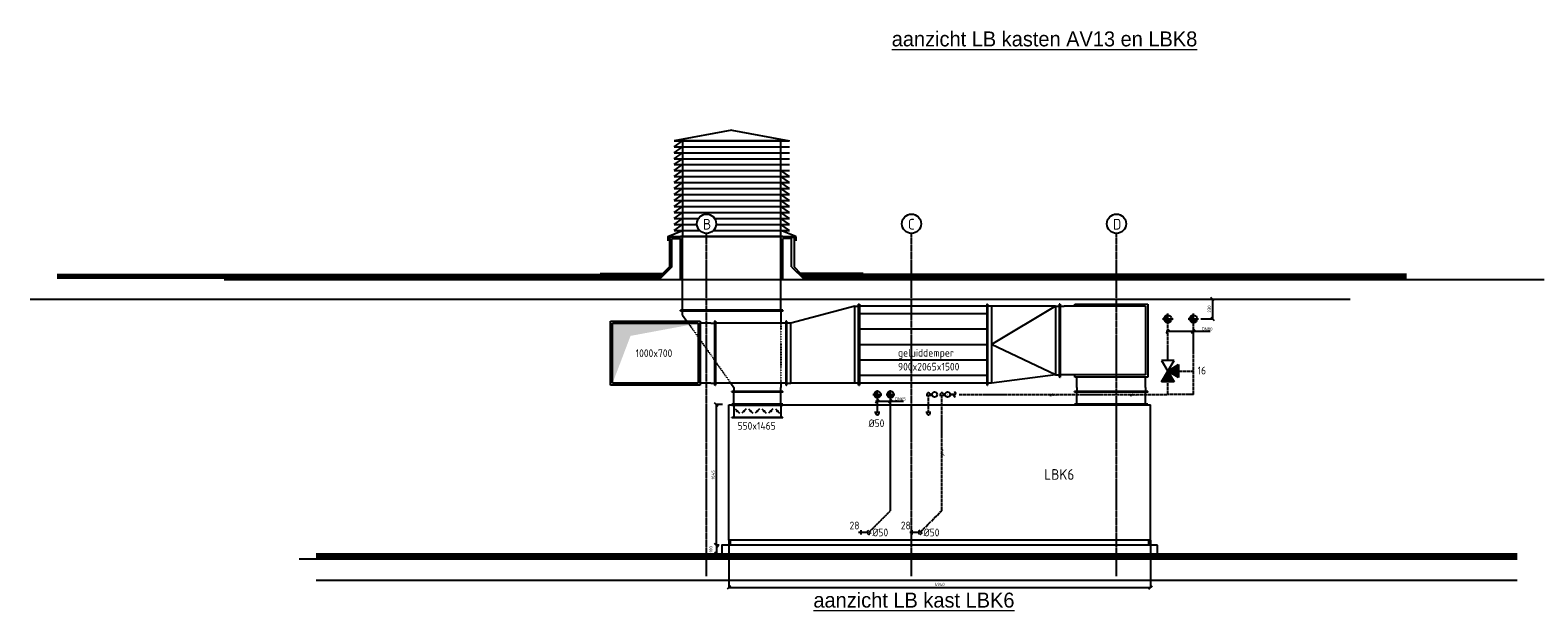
# Model space of a CAD drawing. Header units: millimetres. Extents: x -75 to 108309, y -75 to 76928.
# Tile 21 of 31: x 54260 to 71914, y 57978 to 64742. Entities that reach past the tile are written whole.
import ezdxf
from ezdxf.enums import TextEntityAlignment as Align

# ---------------------------------------------------------------- set-up
doc = ezdxf.new("R2010")
doc.units = ezdxf.units.MM
for name, pattern in [('2322105', [47, 40, -7]), ('2322106', [47, 5, -2, 5, -2, 5, -2, 5, -2, 5, -2, 5, -7]), ('2322107', [2000, 1000, 1000]), ('2322108', [7, 5, -2]), ('CENTER2', [28.575, 19.05, -3.175, 3.175, -3.175]), ('SMALL_DASH', [1.5, 0.5, -1])]:
    doc.linetypes.add(name, pattern=pattern)
for name, color, linetype in [('BL$2----BOUWKUNDIG', 8, 'Continuous'), ('BT$2----BOUWKUNDIG', 7, 'Continuous'), ('WL$1----', 4, 'Continuous'), ('WL5501--', 4, '2322105'), ('WL5501--_D', 4, 'Continuous'), ('WL5501--_HARTLIJN', 1, 'CENTER2'), ('WL5502--', 4, '2322106'), ('WL561---', 4, 'Continuous'), ('WL561---_AANVOER', 1, '2322107'), ('WL561---_AANVOER_D', 1, 'Continuous'), ('WL561---_AANVOER_HARTLIJ', 1, 'CENTER2'), ('WL561---_RETOUR', 5, '2322108'), ('WL561---_RETOUR_D', 5, 'Continuous'), ('WL561---_RETOUR_HARTLIJN', 1, 'CENTER2'), ('WL570---_AANZUIG_D', 3, 'Continuous'), ('WL570---_TOEVOER_D', 3, 'Continuous'), ('WM5501--', 1, 'Continuous'), ('WM5502--', 1, 'Continuous'), ('WM561---_AANVOER', 1, 'Continuous'), ('WM570---', 1, 'Continuous'), ('WM570---_AANZUIG', 1, 'Continuous'), ('WM570---_RETOUR', 1, 'Continuous'), ('WT570---_TOEVOER_D', 7, 'Continuous')]:
    doc.layers.add(name, color=color, linetype=linetype)
doc.layers.add('BL$5----', color=7, linetype='Continuous', lineweight=0)
doc.styles.add('BURO-018', font='BUROFONT', dxfattribs={"height": 1.8})
doc.styles.add('EURO', font='eurr____.ttf', dxfattribs={"height": 90})
doc.styles.add('STABICAD-018', font='ISOCP.SHX', dxfattribs={"height": 36})
doc.styles.add('STABICAD-025', font='ISOCP.SHX', dxfattribs={"height": 50})
doc.dimstyles.new('STABICAD', dxfattribs={"dimscale": 50, "dimtxt": 1.8, "dimasz": 2, "dimexe": 0, "dimexo": 0, "dimgap": 1.5, "dimtad": 0, "dimdec": 0, "dimzin": 0, "dimdsep": 46, "dimtxsty": 'STABICAD-018', "dimblk1": 'OBLIQUE', "dimblk2": 'OBLIQUE', "dimsah": 1, "dimcen": -3, "dimadec": 1, "dimazin": 0, "dimtfac": 1, "dimtdec": 0, "dimtofl": 0, "dimtmove": 2, "dimatfit": 3, "dimfxl": 1, "dimtvp": 1.055556, "dimtolj": 1, "dimtzin": 0, "dimarcsym": 0})

# ---------------------------------------------------------------- blocks, each defined once
blk = doc.blocks.new('*U279')
at = {"color": 0, "linetype": 'Continuous'}
for p, q in [((0, -2450), (0, 2450)), ((0, 2450), (60, 2450)), ((60, -2470), (60, 2470)), ((60, 2470), (1645, 2470)), ((1645, 2470), (1645, -2470)), ((0, -2450), (60, -2450)), ((60, -2470), (1645, -2470))]:
    blk.add_line(p, q, dxfattribs=at)
at = {"layer": 'BL$2----BOUWKUNDIG', "color": 2, "style": 'STABICAD-018'}
for tag, p in [('FREETEXT', (64403, 58712)), ('CODE', (64453, 58712)), ('LABEL', (64453, 58712)), ('POSITIONCODE', (64453, 58712)), ('SECTIONCODE', (64453, 58712))]:
    blk.add_attdef(tag, p, '', height=1.2, dxfattribs=at)
at = {"layer": 'BL$2----BOUWKUNDIG', "color": 1, "style": 'STABICAD-018'}
blk.add_attdef('PRODUCTCODE', (64453, 58712), '', height=1.8, dxfattribs=at)
blk = doc.blocks.new('*U307')
at = {"color": 0, "linetype": 'Continuous'}
for p, q in [((0, 300), (5, 300)), ((0, -300), (0, 300)), ((5, -300), (5, 300)), ((5, 275), (145, 275)), ((150, 300), (145, 300)), ((145, -300), (145, 300)), ((150, -300), (150, 300)), ((0, -300), (5, -300)), ((5, -275), (145, -275)), ((150, -300), (145, -300))]:
    blk.add_line(p, q, dxfattribs=at)
at = {"layer": 'WM570---', "color": 2, "style": 'STABICAD-018'}
for tag in ['POSITIONCODE', 'SECTIONCODE']:
    blk.add_attdef(tag, (62775, 60431, -60), '', height=1.8, dxfattribs=at)
blk.add_attdef('CODE', (62775, 60357), '', height=1.8, rotation=270, dxfattribs=at)
blk = doc.blocks.new('*U310')
at = {"color": 0, "linetype": 'Continuous'}
for p, q in [((0, 600), (5, 600)), ((0, -600), (0, 600)), ((5, -600), (5, 600)), ((5, 575), (865, 575)), ((870, 600), (865, 600)), ((865, -600), (865, 600)), ((870, -600), (870, 600)), ((0, -600), (5, -600)), ((5, -575), (865, -575)), ((870, -600), (865, -600))]:
    blk.add_line(p, q, dxfattribs=at)
at = {"layer": 'WM570---', "color": 2, "style": 'STABICAD-018'}
for tag, p in [('POSITIONCODE', (62475, 61891, -60)), ('SECTIONCODE', (62475, 61547, -60))]:
    blk.add_attdef(tag, p, '', height=1.8, dxfattribs=at)
blk.add_attdef('CODE', (62475, 61457), '', height=1.8, rotation=270, dxfattribs=at)
blk = doc.blocks.new('*U281')
at = {"color": 0, "linetype": 'Continuous', "style": 'STABICAD-018'}
blk.add_text('550x1465', height=36, rotation=90, dxfattribs=at).set_placement((18, -94.3))
at = {"layer": 'BL$2----BOUWKUNDIG', "color": 2, "style": 'STABICAD-018'}
blk.add_attdef('CODE', (62775.2, 60427.3), '', height=1.8, dxfattribs=at)
blk = doc.blocks.new('*U306')
at = {"linetype": 'Continuous'}
for points in [[(0, 231), (1, 231), (2, 231), (3, 232), (3, 233), (4, 233), (4, 234), (5, 235), (5, 236), (4, 237), (4, 238), (4, 238), (3, 239), (2, 240), (2, 240), (1, 240), (0, 240), (-1, 240), (-2, 240), (-3, 239), (-3, 239), (-4, 238), (-4, 237), (-5, 236), (-5, 235), (-4, 234), (-4, 234), (-4, 233), (-3, 232), (-2, 232), (-1, 231), (0, 231)], [(0, 153), (1, 153), (2, 153), (3, 153), (3, 154), (4, 155), (4, 155), (5, 156), (5, 157), (4, 158), (4, 159), (4, 160), (3, 161), (2, 161), (2, 161), (1, 162), (0, 162), (-1, 162), (-2, 161), (-3, 161), (-3, 160), (-4, 159), (-4, 159), (-5, 158), (-5, 157), (-4, 156), (-4, 155), (-4, 154), (-3, 154), (-2, 153), (-1, 153), (0, 153)], [(0, 74), (1, 74), (2, 74), (3, 75), (3, 75), (4, 76), (4, 77), (5, 78), (5, 79), (4, 80), (4, 80), (4, 81), (3, 82), (2, 82), (2, 83), (1, 83), (0, 83), (-1, 83), (-2, 83), (-3, 82), (-3, 82), (-4, 81), (-4, 80), (-5, 79), (-5, 78), (-4, 77), (-4, 76), (-4, 76), (-3, 75), (-2, 75), (-1, 74), (0, 74)], [(0, -5), (1, -4), (2, -4), (3, -4), (3, -3), (4, -2), (4, -2), (5, -1), (5, 0), (4, 1), (4, 2), (4, 3), (3, 3), (2, 4), (2, 4), (1, 5), (0, 5), (-1, 4), (-2, 4), (-3, 4), (-3, 3), (-4, 2), (-4, 1), (-5, 1), (-5, 0), (-4, -1), (-4, -2), (-4, -3), (-3, -4), (-2, -4), (-1, -4), (0, -5)], [(0, -83), (1, -83), (2, -83), (3, -82), (3, -82), (4, -81), (4, -80), (5, -79), (5, -78), (4, -78), (4, -77), (4, -76), (3, -75), (2, -75), (2, -74), (1, -74), (0, -74), (-1, -74), (-2, -74), (-3, -75), (-3, -76), (-4, -76), (-4, -77), (-5, -78), (-5, -79), (-4, -80), (-4, -81), (-4, -81), (-3, -82), (-2, -83), (-1, -83), (0, -83)], [(0, -162), (1, -162), (2, -161), (3, -161), (3, -160), (4, -160), (4, -159), (5, -158), (5, -157), (4, -156), (4, -155), (4, -154), (3, -154), (2, -153), (2, -153), (1, -153), (0, -153), (-1, -153), (-2, -153), (-3, -154), (-3, -154), (-4, -155), (-4, -156), (-5, -157), (-5, -158), (-4, -158), (-4, -159), (-4, -160), (-3, -161), (-2, -161), (-1, -162), (0, -162)], [(0, -240), (1, -240), (2, -240), (3, -239), (3, -239), (4, -238), (4, -237), (5, -236), (5, -236), (4, -235), (4, -234), (4, -233), (3, -232), (2, -232), (2, -231), (1, -231), (0, -231), (-1, -231), (-2, -232), (-3, -232), (-3, -233), (-4, -233), (-4, -234), (-5, -235), (-5, -236), (-4, -237), (-4, -238), (-4, -239), (-3, -239), (-2, -240), (-1, -240), (0, -240)]]:
    blk.add_hatch(color=2, dxfattribs=at).paths.add_polyline_path(points, flags=0)
at = {"color": 2, "linetype": 'Continuous'}
for p, q in [((-75, 300), (-70, 300)), ((-75, -300), (-75, 300)), ((-70, -300), (-70, 300)), ((-70, 275), (70, 275)), ((-25, 211), (25, 260)), ((-25, 182), (25, 132)), ((75, 300), (70, 300)), ((70, -300), (70, 300)), ((75, -300), (75, 300)), ((-25, 54), (25, 103)), ((-25, 25), (25, -25)), ((-25, -103), (25, -54)), ((-25, -132), (25, -182)), ((-75, -300), (-70, -300)), ((-70, -275), (70, -275)), ((-25, -260), (25, -211)), ((75, -300), (70, -300))]:
    blk.add_line(p, q, dxfattribs=at)
for centre in [(0, 236), (0, 157), (0, 79), (0, 0), (0, -79), (0, -157), (0, -236)]:
    blk.add_circle(centre, 4.58, dxfattribs=at)
at = {"layer": 'WM570---', "color": 1, "style": 'STABICAD-018'}
for tag, p in [('PRODUCTCODE', (64993, 62499)), ('PRODUCTCODE2', (62775, 60282))]:
    blk.add_attdef(tag, p, '', height=1.8, dxfattribs=at)
at = {"layer": 'WM570---', "color": 2, "style": 'STABICAD-018'}
for tag, p in [('CODE', (62775, 60382)), ('FREETEXT', (62775, 60332)), ('POSITIONCODE', (62775, 60282)), ('SECTIONCODE', (62775, 60282)), ('INDICATIONTEXT', (64260, 58797))]:
    blk.add_attdef(tag, p, '', height=1.8, dxfattribs=at)
blk = doc.blocks.new('*U282')
at = {"color": 0, "linetype": 'Continuous'}
for p, q in [((0, 428), (5, 428)), ((0, -428), (0, 428)), ((5, -428), (5, 428)), ((5, 402), (145, 402)), ((150, 428), (145, 428)), ((145, -428), (145, 428)), ((150, -428), (150, 428)), ((0, -428), (5, -428)), ((5, -402), (145, -402)), ((150, -428), (145, -428))]:
    blk.add_line(p, q, dxfattribs=at)
at = {"layer": 'BL$2----BOUWKUNDIG', "color": 2, "style": 'STABICAD-018'}
for tag in ['POSITIONCODE', 'SECTIONCODE']:
    blk.add_attdef(tag, (66918, 60431, -60), '', height=1.8, dxfattribs=at)
blk.add_attdef('CODE', (66918, 60357), '', height=1.8, rotation=270, dxfattribs=at)
blk = doc.blocks.new('*U284')
at = {"color": 0, "linetype": 'Continuous'}
for p, q in [((427, 602, -1202), (-428, 602, -1202)), ((-428, 602, -1202), (-428, 598, -1202)), ((427, 598, -1202), (-428, 598, -1202)), ((-402, 552, -1202), (-402, 598, -1202)), ((-402, -402, -1202), (-402, 552, -1202)), ((402, 598, -1202), (402, 552, -1202)), ((402, -402, -1202), (402, 552, -1202)), ((427, 602, -1202), (427, 598, -1202)), ((-428, 427, -1202), (-402, 427, -1202)), ((-428, -428, -1202), (-428, 427, -1202)), ((402, 427, -1202), (427, 427, -1202)), ((427, 427, -1202), (427, -428, -1202)), ((427, -428, -1202), (-428, -428, -1202)), ((402, -402, -1202), (-402, -402, -1202))]:
    blk.add_line(p, q, dxfattribs=at)
at = {"layer": 'BL$2----BOUWKUNDIG', "color": 2, "style": 'STABICAD-018'}
for tag, p in [('CODE', (66918, 61207, 1202)), ('POSITIONCODE', (66918, 61107, 1202)), ('SECTIONCODE', (66918, 61107, 1202))]:
    blk.add_attdef(tag, p, '', height=1.8, dxfattribs=at)
blk = doc.blocks.new('*U283')
at = {"color": 0, "linetype": 'Continuous'}
for p, q in [((-600, 428), (-595, 428)), ((-600, -428), (-600, 428)), ((-595, -428), (-595, 428)), ((-550, 402), (-595, 402)), ((-550, 402), (-428, 402)), ((-600, -428), (-595, -428)), ((-550, -402), (-595, -402)), ((-550, -402), (-428, -402))]:
    blk.add_line(p, q, dxfattribs=at)
at = {"layer": 'BL$2----BOUWKUNDIG', "color": 2, "style": 'STABICAD-018'}
for tag, p in [('CODE', (66918, 61207)), ('POSITIONCODE', (66918, 61107)), ('SECTIONCODE', (66918, 61107))]:
    blk.add_attdef(tag, p, '', height=1.8, dxfattribs=at)
blk = doc.blocks.new('*U285')
at = {"color": 0, "linetype": 'Continuous'}
for p, q in [((0, 428, -1202), (5, 428, -1202)), ((0, -428, -1202), (0, 428, -1202)), ((5, -428, -1202), (5, 428, -1202)), ((50, 402, -1202), (5, 402, -1202)), ((50, 402, -1202), (800, 498, -1202)), ((50, -403, -1202), (50, 402, -1202)), ((50, 402, 402), (800, 47, 1662)), ((800, 498, -1202), (845, 498, -1202)), ((800, -403, -1202), (800, 498, -1202)), ((850, 523, -1202), (845, 523, -1202)), ((845, -428, -1202), (845, 523, -1202)), ((850, -428, -1202), (850, 523, -1202)), ((50, -403, 402), (800, 47, 1662)), ((0, -428, -1202), (5, -428, -1202)), ((50, -403, -1202), (5, -403, -1202)), ((50, -403, -1202), (800, -403, -1202)), ((800, -403, -1202), (845, -403, -1202)), ((850, -428, -1202), (845, -428, -1202))]:
    blk.add_line(p, q, dxfattribs=at)
at = {"layer": 'BL$2----BOUWKUNDIG', "color": 2, "style": 'STABICAD-018'}
for tag in ['CODE', 'POSITIONCODE', 'SECTIONCODE']:
    blk.add_attdef(tag, (66315, 61107, 1202), '', height=1.8, dxfattribs=at)
blk = doc.blocks.new('*U286')
at = {"color": 2, "linetype": 'Continuous'}
for p, q in [((-750, 475, -1832), (-745, 475, -1832)), ((-750, -475, -1832), (-750, 475, -1832)), ((-745, -475, -1832), (-745, 475, -1832)), ((-745, 450, -1832), (745, 450, -1832)), ((-745, 360, -1832), (745, 360, -1832)), ((750, 475, -1832), (745, 475, -1832)), ((745, -475, -1832), (745, 475, -1832)), ((750, -475, -1832), (750, 475, -1832)), ((-745, 180, -1832), (745, 180, -1832)), ((-745, 0, -1832), (745, 0, -1832)), ((-745, -180, -1832), (745, -180, -1832)), ((-750, -475, -1832), (-745, -475, -1832)), ((-745, -360, -1832), (745, -360, -1832)), ((-745, -450, -1832), (745, -450, -1832)), ((750, -475, -1832), (745, -475, -1832))]:
    blk.add_line(p, q, dxfattribs=at)
at = {"layer": 'BL$2----BOUWKUNDIG', "color": 1, "style": 'STABICAD-018'}
blk.add_attdef('PRODUCTCODE', (67833, 64177, 1832), '', height=1.8, dxfattribs=at)
at = {"layer": 'BL$2----BOUWKUNDIG', "color": 2, "style": 'STABICAD-018'}
for tag, p in [('CODE', (64715, 61159, 1832)), ('FREETEXT', (64715, 61109, 1832)), ('POSITIONCODE', (64715, 61059, 1832)), ('SECTIONCODE', (64715, 61059, 1832))]:
    blk.add_attdef(tag, p, '', height=1.8, dxfattribs=at)
blk = doc.blocks.new('*U313')
at = {"color": 0, "linetype": 'Continuous'}
for p, q in [((800, 550, -1832), (50, 350, -1832)), ((800, 550, -1832), (845, 550, -1832)), ((800, -350, -1832), (800, 550, -1832)), ((850, 575, -1832), (845, 575, -1832)), ((845, -375, -1832), (845, 575, -1832)), ((850, -375, -1832), (850, 575, -1832)), ((0, 375, -1832), (5, 375, -1832)), ((0, -375, -1832), (0, 375, -1832)), ((5, -375, -1832), (5, 375, -1832)), ((50, 350, -1832), (5, 350, -1832)), ((50, -350, -1832), (50, 350, -1832)), ((5, -350, -1832), (50, -350, -1832)), ((800, -350, -1832), (50, -350, -1832)), ((845, -350, -1832), (800, -350, -1832)), ((0, -375, -1832), (5, -375, -1832)), ((850, -375, -1832), (845, -375, -1832))]:
    blk.add_line(p, q, dxfattribs=at)
at = {"layer": 'WM570---', "color": 2, "style": 'STABICAD-018'}
for tag in ['CODE', 'POSITIONCODE', 'SECTIONCODE']:
    blk.add_attdef(tag, (63115, 60959, 1832), '', height=1.8, dxfattribs=at)
blk = doc.blocks.new('*U311')
at = {"color": 0, "linetype": 'Continuous'}
for p, q in [((-700, 375, -1832), (-695, 375, -1832)), ((-700, -375, -1832), (-700, 375, -1832)), ((-695, -375, -1832), (-695, 375, -1832)), ((-650, 350, -1832), (-695, 350, -1832)), ((-650, 350, -1832), (-525, 350, -1832)), ((-650, -350, -1832), (-695, -350, -1832)), ((-650, -350, -1832), (-525, -350, -1832)), ((-700, -375, -1832), (-695, -375, -1832))]:
    blk.add_line(p, q, dxfattribs=at)
at = {"layer": 'WM570---', "color": 2, "style": 'STABICAD-018'}
for tag, p in [('CODE', (61580, 61059, 1832)), ('POSITIONCODE', (61580, 60959, 1832)), ('SECTIONCODE', (61580, 60959, 1832))]:
    blk.add_attdef(tag, p, '', height=1.8, dxfattribs=at)
blk = doc.blocks.new('*U309')
at = {"color": 0, "linetype": 'Continuous'}
for p, q in [((0, 375, -1832), (5, 375, -1832)), ((0, -375, -1832), (0, 375, -1832)), ((5, -375, -1832), (5, 375, -1832)), ((835, 375, -1832), (830, 375, -1832)), ((830, -375, -1832), (830, 375, -1832)), ((835, -375, -1832), (835, 375, -1832)), ((5, 350, -1832), (830, 350, -1832)), ((5, -350, -1832), (830, -350, -1832)), ((0, -375, -1832), (5, -375, -1832)), ((835, -375, -1832), (830, -375, -1832))]:
    blk.add_line(p, q, dxfattribs=at)
at = {"layer": 'WM570---', "color": 2, "style": 'STABICAD-018'}
for tag in ['CODE', 'POSITIONCODE', 'SECTIONCODE']:
    blk.add_attdef(tag, (63115, 60959, 1832), '', height=1.8, dxfattribs=at)
blk = doc.blocks.new('*U308')
at = {"linetype": 'Continuous'}
blk.add_hatch(color=0, dxfattribs=at).paths.add_polyline_path([(-350, 500), (-350, -500), (350, -500), (-203, -290)], flags=0)
at = {"color": 0, "linetype": 'Continuous'}
for p, q in [((-375, 525, -2532), (375, 525, -2532)), ((-375, -525, -2532), (-375, 525, -2532)), ((-350, 500, -2532), (350, 500, -2532)), ((-350, -500, -2532), (-350, 500, -2532)), ((350, 500, -2532), (350, -500, -2532)), ((375, 525, -2532), (375, -525, -2532)), ((375, -525, -2532), (-375, -525, -2532)), ((350, -500, -2532), (-350, -500, -2532))]:
    blk.add_line(p, q, dxfattribs=at)
at = {"layer": 'WM570---', "color": 2, "style": 'STABICAD-018'}
for tag in ['CODE', 'POSITIONCODE', 'SECTIONCODE']:
    blk.add_attdef(tag, (61580, 60959, 2532), '', height=1.8, dxfattribs=at)
blk = doc.blocks.new('*U292')
at = {"color": 0, "linetype": '2322107'}
for p, q in [((-20, 0, 500), (-20, 20, 500)), ((0, 0), (0, 0, 500)), ((20, 0, 500), (20, 20, 500))]:
    blk.add_line(p, q, dxfattribs=at)
blk.add_arc((0, 0, 500), 20, 180, 0, dxfattribs=at)
at = {"layer": 'BL$2----BOUWKUNDIG', "color": 2, "style": 'STABICAD-018'}
for tag, p in [('POSITIONCODE', (64180, 60317, 249)), ('SECTIONCODE', (64180, 60317, 249)), ('CODE', (64180, 60257))]:
    blk.add_attdef(tag, p, '', height=1.2, dxfattribs=at)
blk = doc.blocks.new('*U293')
at = {"color": 0, "linetype": '2322108'}
for p, q in [((-14, 14, 500), (0, 28, 500)), ((0, 0), (0, 0, 500)), ((14, -14, 500), (28, 0, 500))]:
    blk.add_line(p, q, dxfattribs=at)
blk.add_arc((0, 0, 500), 20, 135, 315, dxfattribs=at)
at = {"layer": 'BL$2----BOUWKUNDIG', "color": 2, "style": 'STABICAD-018'}
for tag, p in [('POSITIONCODE', (64080, 58921, 249)), ('SECTIONCODE', (64080, 58921, 249)), ('CODE', (64080, 58861))]:
    blk.add_attdef(tag, p, '', height=1.2, dxfattribs=at)
blk = doc.blocks.new('*U294')
at = {"color": 0, "linetype": 'Continuous'}
for p, q in [((-20, -20), (20, 20)), ((-20, 0), (186, 0)), ((134, -20), (174, 20)), ((186, 0), (305, 0))]:
    blk.add_line(p, q, dxfattribs=at)
at = {"color": 0, "linetype": 'Continuous', "style": 'STABICAD-018'}
blk.add_text('DN65', height=36, dxfattribs=at).set_placement((206, 10))
at = {"layer": 'BL$2----BOUWKUNDIG', "color": 2, "style": 'STABICAD-018'}
blk.add_attdef('CODE', (64180, 60397, 500), '', height=1.2, dxfattribs=at)
blk = doc.blocks.new('*U296')
at = {"color": 0, "linetype": 'Continuous'}
blk.add_circle((0, 0), 38, dxfattribs=at)
for centre, radius, start, end in [((7, 1), 38, 122.9221, 266.9628), ((15, 3), 38, 151.6522, 263.7819), ((0, 19), 19, 90, 270), ((21, 6), 38, 174.6069, 260.2716), ((27, 11), 38, 192.3501, 256.1233), ((32, 17), 38, 206.1028, 250.6419), ((0, -19), 19, 270, 90)]:
    blk.add_arc(centre, radius, start, end, dxfattribs=at)
at = {"layer": 'WL561---_AANVOER_HARTLIJ', "linetype": 'CENTER2'}
for p, q in [((-53, 0, 100), (53, 0, 100)), ((0, -53, 100), (0, 53, 100))]:
    blk.add_line(p, q, dxfattribs=at)
blk.add_circle((0, 0), 0.0125, dxfattribs=at)
at = {"layer": 'BL$2----BOUWKUNDIG', "color": 2, "style": 'STABICAD-018'}
for tag, p in [('POSITIONCODE', (64180, 60535, 49)), ('SECTIONCODE', (64180, 60535, 49)), ('CODE', (64180, 60475))]:
    blk.add_attdef(tag, p, '', height=1.2, dxfattribs=at)
blk = doc.blocks.new('*U295')
at = {"color": 0, "linetype": 'Continuous'}
blk.add_circle((0, 0), 38, dxfattribs=at)
for centre, radius, start, end in [((7, 1), 38, 122.9221, 266.9628), ((15, 3), 38, 151.6522, 263.7819), ((0, 19), 19, 90, 270), ((21, 6), 38, 174.6069, 260.2716), ((27, 11), 38, 192.3501, 256.1233), ((32, 17), 38, 206.1028, 250.6419), ((0, -19), 19, 270, 90)]:
    blk.add_arc(centre, radius, start, end, dxfattribs=at)
at = {"layer": 'WL561---_RETOUR_HARTLIJN', "linetype": 'CENTER2'}
for p, q in [((-53, 0, 100), (53, 0, 100)), ((0, -53, 100), (0, 53, 100))]:
    blk.add_line(p, q, dxfattribs=at)
blk.add_circle((0, 0), 0.0125, dxfattribs=at)
at = {"layer": 'BL$2----BOUWKUNDIG', "color": 2, "style": 'STABICAD-018'}
for tag, p in [('POSITIONCODE', (64180, 60535, 49)), ('SECTIONCODE', (64180, 60535, 49)), ('CODE', (64180, 60475))]:
    blk.add_attdef(tag, p, '', height=1.2, dxfattribs=at)
blk = doc.blocks.new('MD_SYM190')
at = {"color": 0, "linetype": 'Continuous'}
for p, q in [((0, 0), (0, -5)), ((-1.25, -3.75), (1.25, -3.75))]:
    blk.add_line(p, q, dxfattribs=at)
at = {"color": 0, "linetype": 'Continuous', "style": 'BURO-018', "flags": 1}
blk.add_attdef('CODE', text='', height=1.8, dxfattribs=at).set_placement((0.26, -8), align=Align.CENTER)
blk = doc.blocks.new('*U297')
at = {"color": 0, "linetype": '2322105'}
for p, q in [((-14, 14, 500), (0, 28, 500)), ((0, 0), (0, 0, 500)), ((14, -14, 500), (28, 0, 500))]:
    blk.add_line(p, q, dxfattribs=at)
blk.add_arc((0, 0, 500), 20, 135, 315, dxfattribs=at)
at = {"layer": 'BL$2----BOUWKUNDIG', "color": 2, "style": 'STABICAD-018'}
for tag, p in [('POSITIONCODE', (64680, 58921, 249)), ('SECTIONCODE', (64680, 58921, 249)), ('CODE', (64680, 58861))]:
    blk.add_attdef(tag, p, '', height=1.2, dxfattribs=at)
blk = doc.blocks.new('*U298')
at = {"color": 0, "linetype": '2322106'}
for p, q in [((-20, 0, 500), (-20, 20, 500)), ((0, 0), (0, 0, 500)), ((20, 0, 500), (20, 20, 500))]:
    blk.add_line(p, q, dxfattribs=at)
blk.add_arc((0, 0, 500), 20, 180, 0, dxfattribs=at)
at = {"layer": 'BL$2----BOUWKUNDIG', "color": 2, "style": 'STABICAD-018'}
for tag, p in [('POSITIONCODE', (64780, 60317, 249)), ('SECTIONCODE', (64780, 60317, 249)), ('CODE', (64780, 60257))]:
    blk.add_attdef(tag, p, '', height=1.2, dxfattribs=at)
blk = doc.blocks.new('PI_SYM112')
at = {"color": 0, "linetype": 'Continuous'}
blk.add_circle((0, 0), 1.5, dxfattribs=at)
at = {"color": 0, "linetype": 'Continuous', "style": 'BURO-018'}
for tag, height in [('PRODUCTCODE', 1.8), ('INDICATIONTEXT', 1.3)]:
    blk.add_attdef(tag, text='', height=height, dxfattribs=at).set_placement((0, 0), align=Align.MIDDLE)
blk = doc.blocks.new('PI_SYM219')
at = {"lineweight": 30}
blk.add_line((-2.5, 0), (0, 0), dxfattribs=at)
for centre, start, end in [((-0.75, 0.75), 315, 45), ((0.75, -0.75), 135, 225)]:
    blk.add_arc(centre, 1.06, start, end, dxfattribs=at)
at = {"color": 0, "linetype": 'Continuous', "style": 'BURO-018'}
blk.add_attdef('LABEL', (0, 2), '', height=1.3, dxfattribs=at)
blk = doc.blocks.new('PI_SYM116')
at = {"color": 0, "linetype": 'Continuous'}
for p, q in [((-2.5, 1.5), (2.5, -1.5)), ((-2.5, -1.5), (-2.5, 1.5)), ((2.5, 1.5), (-2.5, -1.5)), ((-1.5, -2.5), (0, 0)), ((0, 0), (1.5, -2.5)), ((2.5, -1.5), (2.5, 1.5)), ((1.5, -2.5), (-1.5, -2.5))]:
    blk.add_line(p, q, dxfattribs=at)
at = {"color": 0, "linetype": 'Continuous', "style": 'BURO-018'}
blk.add_attdef('PRODUCTCODE', text='', height=1.8, dxfattribs=at).set_placement((0, 0), align=Align.MIDDLE)
blk = doc.blocks.new('*U300')
at = {"color": 0, "linetype": 'Continuous'}
for p, q in [((-20, -20), (20, 20)), ((-20, 0), (378, 0)), ((280, -20), (320, 20)), ((378, 0), (496, 0))]:
    blk.add_line(p, q, dxfattribs=at)
at = {"color": 0, "linetype": 'Continuous', "style": 'STABICAD-018'}
blk.add_text('DN80', height=36, dxfattribs=at).set_placement((398, 10))
at = {"layer": 'BL$2----BOUWKUNDIG', "color": 2, "style": 'STABICAD-018'}
blk.add_attdef('CODE', (67580, 61216), '', height=1.2, dxfattribs=at)
blk = doc.blocks.new('*U301')
at = {"color": 0, "linetype": 'Continuous'}
blk.add_circle((0, 0), 44.5, dxfattribs=at)
for centre, radius, start, end in [((9, 1), 44.5, 122.9221, 266.9628), ((17, 3), 44.5, 151.6522, 263.7819), ((0, 22), 22.2, 90, 270), ((25, 7), 44.5, 174.6069, 260.2716), ((31, 13), 44.5, 192.3501, 256.1233), ((37, 20), 44.5, 206.1028, 250.6419), ((0, -22), 22.2, 270, 90)]:
    blk.add_arc(centre, radius, start, end, dxfattribs=at)
at = {"layer": 'WL5501--_HARTLIJN', "linetype": 'CENTER2'}
for p, q in [((-62, 0, 100), (62, 0, 100)), ((0, -62, 100), (0, 62, 100))]:
    blk.add_line(p, q, dxfattribs=at)
blk.add_circle((0, 0), 0.0125, dxfattribs=at)
at = {"layer": 'BL$2----BOUWKUNDIG', "color": 2, "style": 'STABICAD-018'}
for tag in ['CODE', 'POSITIONCODE', 'SECTIONCODE']:
    blk.add_attdef(tag, (67580, 61552), '', height=1.2, dxfattribs=at)
blk = doc.blocks.new('_Oblique')
at = {"color": 0, "linetype": 'ByBlock', "lineweight": -2}
blk.add_line((-0.5, -0.5), (0.5, 0.5), dxfattribs=at)
blk = doc.blocks.new('*D302')
at = {"layer": 'Defpoints', "color": 0, "transparency": 16777216}
for p in [(62440, 58772), (67380, 58772), (67380, 58215)]:
    blk.add_point(p, dxfattribs=at)
at = {"layer": 'WM570---', "color": 0, "lineweight": -2, "transparency": 16777216}
for p, q in [((62440, 58772), (62440, 58215)), ((67380, 58772), (67380, 58215)), ((62440, 58215), (67380, 58215))]:
    blk.add_line(p, q, dxfattribs=at)
at = {"layer": 'WM570---', "color": 0, "lineweight": -2, "transparency": 16777216, "xscale": 40, "yscale": 40, "zscale": 40, "rotation": 180}
blk.add_blockref('_Oblique', (62440, 58215), dxfattribs=at)
at = {"layer": 'WM570---', "color": 0, "lineweight": -2, "transparency": 16777216, "xscale": 40, "yscale": 40, "zscale": 40}
blk.add_blockref('_Oblique', (67380, 58215), dxfattribs=at)
at = {"layer": 'WM570---', "color": 0, "transparency": 16777216, "insert": (64910, 58253), "char_height": 36, "attachment_point": 5, "style": 'STABICAD-018'}
blk.add_mtext('\\A1;4940', dxfattribs=at)
blk = doc.blocks.new('*D303')
at = {"layer": 'Defpoints', "color": 0, "transparency": 16777216}
for p in [(62295, 58612), (62295, 58612), (62327, 58712)]:
    blk.add_point(p, dxfattribs=at)
at = {"layer": 'WM570---', "color": 0, "lineweight": -2, "transparency": 16777216}
for p, q in [((62327, 58712), (62295, 58712)), ((62295, 58712), (62295, 58612))]:
    blk.add_line(p, q, dxfattribs=at)
at = {"layer": 'WM570---', "color": 0, "lineweight": -2, "transparency": 16777216, "xscale": 40, "yscale": 40, "zscale": 40}
for p, rotation in [((62295, 58712), 90), ((62295, 58612), 270)]:
    blk.add_blockref('_Oblique', p, dxfattribs=dict(at, rotation=rotation))
at = {"layer": 'WM570---', "color": 0, "transparency": 16777216, "insert": (62232, 58662), "char_height": 36, "attachment_point": 5, "rotation": 90, "style": 'STABICAD-018'}
blk.add_mtext('\\A1;100', dxfattribs=at)
blk = doc.blocks.new('*D304')
at = {"layer": 'Defpoints', "color": 0, "transparency": 16777216}
for p in [(62295, 60357), (62367, 60357), (62295, 58712)]:
    blk.add_point(p, dxfattribs=at)
at = {"layer": 'WM570---', "color": 0, "lineweight": -2, "transparency": 16777216}
for p in [(62367, 60357), (62295, 58712)]:
    blk.add_line(p, (62295, 60357), dxfattribs=at)
at = {"layer": 'WM570---', "color": 0, "lineweight": -2, "transparency": 16777216, "xscale": 40, "yscale": 40, "zscale": 40}
for p, rotation in [((62295, 60357), 90), ((62295, 58712), 270)]:
    blk.add_blockref('_Oblique', p, dxfattribs=dict(at, rotation=rotation))
at = {"layer": 'WM570---', "color": 0, "transparency": 16777216, "insert": (62257, 59534), "char_height": 36, "attachment_point": 5, "rotation": 90, "style": 'STABICAD-018'}
blk.add_mtext('\\A1;1645', dxfattribs=at)
blk = doc.blocks.new('*D305')
at = {"layer": 'Defpoints', "color": 0, "transparency": 16777216}
for p in [(68104, 61592), (67969, 61362), (68104, 61362)]:
    blk.add_point(p, dxfattribs=at)
at = {"layer": 'WM570---', "color": 0, "lineweight": -2, "transparency": 16777216}
for p in [(68104, 61592), (67969, 61362)]:
    blk.add_line(p, (68104, 61362), dxfattribs=at)
at = {"layer": 'WM570---', "color": 0, "lineweight": -2, "transparency": 16777216, "xscale": 40, "yscale": 40, "zscale": 40}
for p, rotation in [((68104, 61592), 90), ((68104, 61362), 270)]:
    blk.add_blockref('_Oblique', p, dxfattribs=dict(at, rotation=rotation))
at = {"layer": 'WM570---', "color": 0, "transparency": 16777216, "insert": (68066, 61477), "char_height": 36, "attachment_point": 5, "rotation": 90, "style": 'STABICAD-018'}
blk.add_mtext('\\A1;230', dxfattribs=at)
blk = doc.blocks.new('*U312')
at = {"color": 0, "linetype": 'Continuous'}
for p, q in [((950, 900), (945, 900)), ((945, -300), (945, 900)), ((950, -300), (950, 900)), ((900, 875), (827, 824)), ((900, 875), (945, 875)), ((0, 300), (5, 300)), ((0, -300), (0, 300)), ((5, -300), (5, 300)), ((50, 275), (5, 275)), ((102, 312), (50, 275)), ((0, -300), (5, -300)), ((5, -275), (50, -275)), ((102, -275), (50, -275)), ((900, -275), (802, -275)), ((945, -275), (900, -275)), ((950, -300), (945, -300))]:
    blk.add_line(p, q, dxfattribs=at)
at = {"color": 2, "linetype": 'SMALL_DASH'}
for p, q in [((827, 824), (102, 312)), ((802, -275), (102, -275))]:
    blk.add_line(p, q, dxfattribs=at)
at = {"layer": 'WM570---', "color": 2, "style": 'STABICAD-018'}
for tag in ['CODE', 'POSITIONCODE', 'SECTIONCODE']:
    blk.add_attdef(tag, (62775, 60507), '', height=1.8, dxfattribs=at)
blk = doc.blocks.new('*U414')
at = {"color": 0, "linetype": 'Continuous', "style": 'STABICAD-018'}
blk.add_text('1000x700', height=90, dxfattribs=at).set_placement((-230, -45, -2582))
at = {"layer": 'BL$2----BOUWKUNDIG', "color": 2, "style": 'STABICAD-018'}
blk.add_attdef('CODE', (61580, 60959, 2582), '', height=1.8, dxfattribs=at)

msp = doc.modelspace()

# ---------------------------------------------------------------- linework, layer by layer
at = {"layer": 'BL$2----BOUWKUNDIG'}
for p, q in [((62475.2, 63571.9), (61800.2, 63446.9)), ((62475.2, 63571.9), (63150.2, 63446.9)), ((61800.2, 63446.9), (63150.2, 63446.9)), ((61800.2, 63376.9), (61900.2, 63446.9)), ((61800.2, 63376.9), (63150.2, 63376.9)), ((61800.2, 63306.9), (61900.2, 63376.9)), ((61800.2, 63306.9), (63150.2, 63306.9)), ((61800.2, 63236.9), (61900.2, 63306.9)), ((61800.2, 63236.9), (63150.2, 63236.9)), ((61800.2, 63166.9), (61900.2, 63236.9)), ((61800.2, 63166.9), (63150.2, 63166.9)), ((61800.2, 63096.9), (61900.2, 63166.9)), ((61800.2, 63096.9), (63150.2, 63096.9)), ((61800.2, 63026.9), (61900.2, 63096.9)), ((61800.2, 63026.9), (63150.2, 63026.9)), ((61800.2, 62956.9), (61900.2, 63026.9)), ((63150.2, 63026.9), (63050.2, 63096.9)), ((63150.2, 62956.9), (63050.2, 63026.9)), ((61800.2, 62956.9), (63150.2, 62956.9)), ((61800.2, 62886.9), (61900.2, 62956.9)), ((61800.2, 62886.9), (63150.2, 62886.9)), ((61800.2, 62816.9), (61900.2, 62886.9)), ((63150.2, 62886.9), (63050.2, 62956.9)), ((63150.2, 62816.9), (63050.2, 62886.9)), ((61800.2, 62816.9), (63150.2, 62816.9)), ((61800.2, 62746.9), (61900.2, 62816.9)), ((61800.2, 62746.9), (63150.2, 62746.9)), ((61800.2, 62676.9), (61900.2, 62746.9)), ((61800.2, 62676.9), (63150.2, 62676.9)), ((61800.2, 62606.9), (61900.2, 62676.9)), ((63150.2, 62746.9), (63050.2, 62816.9)), ((63150.2, 62676.9), (63050.2, 62746.9)), ((63150.2, 62606.9), (63050.2, 62676.9)), ((61800.2, 62606.9), (63150.2, 62606.9)), ((61800.2, 62536.9), (61900.2, 62606.9)), ((61800.2, 62536.9), (62085.9, 62536.9)), ((61800.2, 62466.9), (61900.2, 62536.9)), ((62274.5, 62536.9), (63150.2, 62536.9)), ((63150.2, 62536.9), (63050.2, 62606.9)), ((63150.2, 62466.9), (63050.2, 62536.9)), ((61725.2, 62326.9), (61900.2, 62396.9)), ((61725.2, 62326.9), (63225.2, 62326.9)), ((61725.2, 62326.9), (61725.2, 62276.9)), ((61800.2, 62466.9), (62067.8, 62466.9)), ((61800.2, 62396.9), (61900.2, 62466.9)), ((61800.2, 62396.9), (62099.2, 62396.9)), ((62261.2, 62396.9), (63150.2, 62396.9)), ((62292.6, 62466.9), (63150.2, 62466.9)), ((63150.2, 62396.9), (63050.2, 62466.9)), ((63225.2, 62326.9), (63050.2, 62396.9)), ((63225.2, 62326.9), (63225.2, 62276.9)), ((61845.7, 62316.1), (61745.7, 62316.1)), ((61745.7, 62316.1), (61745.7, 61971.3)), ((61775.2, 61971.6), (61775.2, 62301.9)), ((61775.2, 62301.9), (61875.2, 62301.9)), ((61875.2, 61821.6), (61875.2, 62301.9)), ((63075.2, 61821.6), (63075.2, 62301.9)), ((63175.2, 62301.9), (63075.2, 62301.9)), ((63104.7, 62316.1), (63204.7, 62316.1)), ((63175.2, 61971.6), (63175.2, 62301.9)), ((63204.7, 62316.1), (63204.7, 61971.3)), ((61775.2, 61971.6), (61625.2, 61821.6)), ((61745.7, 61971.3), (61668.5, 61894.1)), ((63175.2, 61971.6), (63325.2, 61821.6)), ((63204.7, 61971.3), (63281.9, 61894.1)), ((54575.4, 61881.6), (61685.2, 61881.6)), ((54575.4, 61861.6), (61665.2, 61861.6)), ((54575.4, 61841.6), (61645.2, 61841.6)), ((56530.4, 61821.6), (71986.1, 61821.6)), ((60934.9, 61894.1), (61668.5, 61894.1)), ((70375, 61881.6), (63265.2, 61881.6)), ((64015.5, 61894.1), (63281.9, 61894.1)), ((70375, 61861.6), (63285.2, 61861.6)), ((70375, 61841.6), (63305.2, 61841.6)), ((54260.4, 61591.6), (69716.1, 61591.6)), ((57610.4, 58611.6), (71671.1, 58611.6)), ((57410.8, 58551.6), (71671.1, 58551.6)), ((57610.4, 58591.6), (71671.1, 58591.6)), ((57610.4, 58571.6), (71671.1, 58571.6)), ((57610.4, 58301.6), (71671.1, 58301.6))]:
    msp.add_line(p, q, dxfattribs=at)
at = {"layer": 'BL$2----BOUWKUNDIG', "color": 1, "linetype": 'CENTER2'}
for p, q in [((62180.2, 58350.6), (62180.2, 62362.5)), ((64580.2, 58350.6), (64580.2, 62362.5)), ((66980.2, 58350.6), (66980.2, 62362.5))]:
    msp.add_line(p, q, dxfattribs=at)
at = {"layer": 'BL$2----BOUWKUNDIG'}
for points in [[(61900.2, 62326.9), (63050.2, 62326.9), (63050.2, 63446.9), (61900.2, 63446.9)], [(67460.2, 58711.6), (62360.2, 58711.6), (62360.2, 58611.6), (67460.2, 58611.6)]]:
    msp.add_lwpolyline(points, close=True, dxfattribs=at)
at = {"layer": 'BT$2----BOUWKUNDIG', "color": 2}
for centre in [(62180.2, 62475.2), (64580.2, 62475.2), (66980.2, 62475.2)]:
    msp.add_circle(centre, 112.7, dxfattribs=at)
at = {"layer": 'WL5501--', "linetype": '2322105'}
for p, q in [((67880.2, 60475.2), (67880.2, 61317.1)), ((67705.2, 60750.2), (67880.2, 60750.2)), ((64934.5, 59115.7, 500), (64934.5, 60475.2, 500)), ((65032, 60475.2), (65037.5, 60475.2)), ((67880.2, 60475.2), (67580.2, 60475.2)), ((64680.2, 58861.4, 500), (64934.5, 59115.7, 500))]:
    msp.add_line(p, q, dxfattribs=at)
at = {"layer": 'WL5502--', "linetype": '2322106'}
for p, q in [((67580.2, 60875.2), (67580.2, 61317.1)), ((67580.2, 60475.2), (67580.2, 60625.2)), ((64780.2, 60256.6, 500), (64780.2, 60475.2, 500)), ((65138.1, 60475.2), (67580.2, 60475.2))]:
    msp.add_line(p, q, dxfattribs=at)
at = {"layer": 'WL5502--', "color": 2, "linetype": '2322106'}
for points in [[(67505.2, 60625.2), (67580.2, 60750.2), (67655.2, 60625.2)], [(67705.2, 60675.2), (67580.2, 60750.2), (67705.2, 60825.2)]]:
    msp.add_solid(points, dxfattribs=at)
at = {"layer": 'WL561---_AANVOER', "linetype": '2322107'}
msp.add_line((64180.2, 60256.6, 500), (64180.2, 60475.2, 500), dxfattribs=at)
at = {"layer": 'WL561---_RETOUR', "linetype": '2322108'}
for p, q in [((64334.5, 59115.7, 500), (64334.5, 60475.2, 500)), ((64080.2, 58861.4, 500), (64334.5, 59115.7, 500))]:
    msp.add_line(p, q, dxfattribs=at)

# ---------------------------------------------------------------- block references
at = {"layer": 'WL$1----', "color": 2, "linetype": 'Continuous', "xscale": 20, "yscale": 20, "zscale": 20, "rotation": 270}
for p in [(64060.2, 58861.4), (64660.2, 58861.4)]:
    msp.add_blockref('MD_SYM190', p, dxfattribs=at)
at = {"layer": 'WL5501--', "color": 2, "linetype": '2322105', "xscale": 20, "yscale": 20, "zscale": 20}
msp.add_blockref('PI_SYM219', (65087.5, 60475.2), dxfattribs=at)
at = {"layer": 'WL5501--', "linetype": '2322105'}
msp.add_blockref('*U297', (64680.2, 58861.4), dxfattribs=at)
at = {"layer": 'WL5501--_D', "linetype": 'Continuous'}
for p in [(67580.2, 61361.6), (67880.2, 61361.6)]:
    msp.add_blockref('*U301', p, dxfattribs=at)
at = {"layer": 'WL5502--', "color": 2, "linetype": '2322106', "xscale": 50, "yscale": 50, "zscale": 50, "rotation": 90}
msp.add_blockref('PI_SYM116', (67580.2, 60750.2), dxfattribs=at)
at = {"layer": 'WL5502--', "linetype": '2322106', "rotation": 180}
for p in [(64780.2, 60475.2), (64934.5, 60475.2)]:
    msp.add_blockref('*U298', p, dxfattribs=at)
at = {"layer": 'WL5502--', "linetype": '2322106'}
msp.add_blockref('*U298', (64780.2, 60256.6), dxfattribs=at)
at = {"layer": 'WL561---', "color": 2, "linetype": 'Continuous'}
ref = msp.add_blockref('PI_SYM112', (64850.8, 60475.2), dxfattribs=dict(at, xscale=20, yscale=20, zscale=20))
ref.add_attrib('INDICATIONTEXT', 'T', dxfattribs={"layer": '0', "color": 2, "linetype": 'Continuous', "height": 24, "style": 'BURO-018'}).set_placement((64850.8, 60475.2), align=Align.MIDDLE)
ref = msp.add_blockref('PI_SYM112', (65002, 60475.2), dxfattribs=dict(at, xscale=20, yscale=20, zscale=20))
ref.add_attrib('INDICATIONTEXT', 'T', dxfattribs={"layer": '0', "color": 2, "linetype": 'Continuous', "height": 24, "style": 'BURO-018'}).set_placement((65002, 60475.2), align=Align.MIDDLE)
at = {"layer": 'WL561---_AANVOER', "linetype": '2322107'}
msp.add_blockref('*U292', (64180.2, 60256.6), dxfattribs=at)
at = {"layer": 'WL561---_AANVOER_D', "linetype": 'Continuous'}
msp.add_blockref('*U296', (64180.2, 60475.2), dxfattribs=at)
at = {"layer": 'WL561---_RETOUR', "linetype": '2322108'}
msp.add_blockref('*U293', (64080.2, 58861.4), dxfattribs=at)
at = {"layer": 'WL561---_RETOUR_D', "linetype": 'Continuous'}
msp.add_blockref('*U295', (64334.5, 60475.2), dxfattribs=at)
at = {"layer": 'WL570---_AANZUIG_D', "linetype": 'Continuous'}
for name, p, rotation in [('*U310', (62475.2, 61456.6), 90.00000000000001), ('*U312', (62775.2, 60506.6), 90.00000000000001), ('*U285', (66315.2, 61106.6, 1202.5), 180), ('*U284', (66917.7, 61106.6, 1202.5), 90.00000000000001), ('*U308', (61580.2, 60959.1, 2532.5), 270), ('*U311', (61580.2, 60959.1, 1832.5), 180), ('*U309', (63115.2, 60959.1, 1832.5), 180), ('*U283', (66917.7, 61106.6), 90.00000000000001), ('*U307', (62775.2, 60356.6), 90.00000000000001), ('*U282', (66917.7, 60356.6), 90.00000000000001)]:
    msp.add_blockref(name, p, dxfattribs=dict(at, rotation=rotation))
msp.add_blockref('*U313', (63115.2, 60959.1, 1832.5), dxfattribs=at)
at = {"layer": 'WL570---_AANZUIG_D', "color": 2, "linetype": 'Continuous'}
for name, p, rotation in [('*U286', (64715.2, 61059.1, 1832.5), 180), ('*U306', (62775.2, 60281.6), 270)]:
    msp.add_blockref(name, p, dxfattribs=dict(at, rotation=rotation))
at = {"layer": 'WL570---_TOEVOER_D', "linetype": 'Continuous', "rotation": 90.00000000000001}
msp.add_blockref('*U279', (64910.2, 58711.6), dxfattribs=at)
at = {"layer": 'WM5502--', "linetype": 'Continuous'}
msp.add_blockref('*U300', (67580.2, 61215.6), dxfattribs=at)
at = {"layer": 'WM561---_AANVOER', "linetype": 'Continuous'}
msp.add_blockref('*U294', (64180.2, 60396.7, 500), dxfattribs=at)
at = {"layer": 'WM570---_AANZUIG', "linetype": 'Continuous'}
msp.add_blockref('*U414', (61580.2, 60959.1, 2582.5), dxfattribs=at)
at = {"layer": 'WM570---_AANZUIG', "linetype": 'Continuous', "xscale": 2.5, "yscale": 2.5, "zscale": 2.5, "rotation": 270}
msp.add_blockref('*U281', (62778.9, 60108.7), dxfattribs=at)

# ---------------------------------------------------------------- texts
at = {"layer": 'BL$5----', "style": 'EURO'}
for s, p in [('%%Uaanzicht LB kasten AV13 en LBK8', (64348.5, 64551.5)), ('%%Uaanzicht LB kast LBK6', (63431.2, 57981.1))]:
    msp.add_text(s, height=175, dxfattribs=at).set_placement(p)
at = {"layer": 'BT$2----BOUWKUNDIG', "color": 2, "style": 'STABICAD-025'}
for s, p in [('B ', (62138.8, 62407.3)), ('C', (64538.8, 62407.3)), ('D', (66938.8, 62407.3))]:
    msp.add_text(s, height=125, dxfattribs=at).set_placement(p)
at = {"layer": 'WL5501--', "color": 2, "style": 'STABICAD-018'}
msp.add_text('gkw', height=36, rotation=90, dxfattribs=at).set_placement((64934.5, 59795.4, 500), align=Align.MIDDLE_CENTER)
at = {"layer": 'WL5502--', "color": 2, "style": 'STABICAD-018'}
for p in [(66239.1, 60475.2), (67179.1, 60475.2)]:
    msp.add_text('gkw', height=36, dxfattribs=at).set_placement(p, align=Align.MIDDLE_CENTER)
at = {"layer": 'WM5501--', "style": 'STABICAD-018'}
for s, p in [('16', (67930.2, 60711.2)), ('%%C50', (64078, 60094)), ('28', (63854.9, 58897.1)), ('28', (64454.9, 58897.1)), ('%%C50', (64122.6, 58815.5)), ('%%C50', (64722.6, 58815.5))]:
    msp.add_text(s, height=90, dxfattribs=at).set_placement(p)
at = {"layer": 'WM570---_RETOUR', "style": 'STABICAD-018'}
for s, p in [('geluiddemper', (64422.3, 60919.6)), ('900x2065x1500', (64422.3, 60756.6))]:
    msp.add_text(s, height=90, dxfattribs=at).set_placement(p)
at = {"layer": 'WT570---_TOEVOER_D', "color": 2, "style": 'STABICAD-025'}
msp.add_text('LBK6', height=125, dxfattribs=at).set_placement((66135.3, 59476.9))

# ---------------------------------------------------------------- dimensions: what is measured, and where the dimension line sits
at = {"layer": 'WM570---'}
for base, p1, p2, picture, middle in [((68104.4, 61361.6), (68104.4, 61591.6), (67969.1, 61361.6), '*D305', (68066.4, 61476.6)), ((62294.6, 60356.6), (62294.6, 58711.6), (62367.4, 60356.6), '*D304', (62256.6, 59534.1)), ((62294.6, 58611.6), (62327.4, 58711.6), (62294.6, 58611.6), '*D303', (62231.6, 58661.6))]:
    dim = msp.add_linear_dim(base=base, p1=p1, p2=p2, angle=90, dimstyle='STABICAD', override={"dimscale": 20}, dxfattribs=at)
    dim.commit()
    dim.dimension.update_dxf_attribs({"geometry": picture, "text_midpoint": middle})
dim = msp.add_linear_dim(base=(67380.2, 58214.6), p1=(62440.2, 58771.6), p2=(67380.2, 58771.6), dimstyle='STABICAD', override={"dimscale": 20}, dxfattribs=at)
dim.commit()
dim.dimension.update_dxf_attribs({"geometry": '*D302', "text_midpoint": (64910.2, 58252.6)})

doc.saveas('drawing.dxf')
